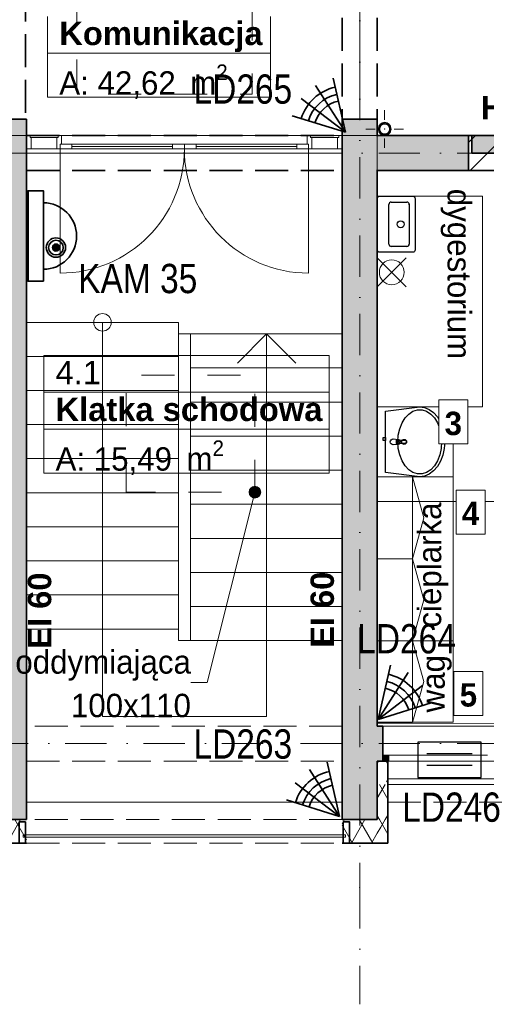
# Model space of a CAD drawing. Header units: millimetres. Extents: x -148444 to 51443, y -4810 to 453290.
# Tile 213 of 256: x 21650 to 25640, y 72098 to 80517. Entities that reach past the tile are written whole.
import ezdxf

# ---------------------------------------------------------------- set-up
doc = ezdxf.new("R2010")
doc.units = ezdxf.units.MM
for name, pattern in [('1', [8, 4, -4]), ('DASHDOTX2', [2, 1, -0.5, 0, -0.5]), ('Krawędzie ukryte', [3.912222, 2.822222, -1.09]), ('Kropki i Kreski', [6.702778, 3.527778, -1.763889, 0, -1.411111]), ('Przerywana', [5.644444, 2.822222, -2.822222]), ('thk_line_type', [945, 540, -405]), ('Wipeout_Contour', [1000, 0, -1000])]:
    doc.linetypes.add(name, pattern=pattern)
for name, color, linetype, lineweight in [('!!! CCTV', 1, 'Continuous', 35), ('!!!SSWiN', 3, 'Continuous', 35), ('!!!SSWiN-opis', 6, 'DASHDOTX2', 18), ('\xa0♦El- odgrom', 30, '1', 35)]:
    doc.layers.add(name, color=color, linetype=linetype, lineweight=lineweight)
for name, color, linetype in [('!!! CCTV -opis', 1, 'Continuous'), ('- A - ocieplenie', 8, 'Continuous'), ('- strefy pomieszczeń', 8, 'Continuous'), ('2D - Ogólne', 8, 'Continuous'), ('2D - Rysunki i Obrazki', 8, 'Continuous'), ('ADT KD', 3, 'Continuous'), ('Drzwi Archicad', 8, 'Continuous'), ('Instalacje - Wod_Kan', 8, 'Continuous'), ('Konstrukcja - Belki', 8, 'Continuous'), ('Konstrukcja - Przegroda Strukt.', 8, 'Continuous'), ('Konstrukcja - Siatka mod', 8, 'Continuous'), ('Konstrukcja - Stropy', 8, 'Continuous'), ('Konstrukcja - Ściany działowe', 8, 'Continuous'), ('Konstrukcja - Ściany nośne wew..P', 8, 'Continuous'), ('Konstrukcja - Ściany zewnętrzne', 8, 'Continuous'), ('Okna Archicada', 8, 'Continuous'), ('Opisy - Etykiety', 8, 'Continuous'), ('Opisy - Tekst', 8, 'Continuous'), ('Wnętrze - Wyposażenie', 8, 'Continuous')]:
    doc.layers.add(name, color=color, linetype=linetype)
doc.styles.add('GENERATED_STYLE_1', font='ARIALN.TTF')
doc.styles.get("Standard").update_dxf_attribs({"font": 'arial.ttf'})
doc.styles.add('STYL_AUTOMATYCZNY_1', font='arial.ttf')
doc.styles.add('STYL_AUTOMATYCZNY_11', font='txt')
doc.styles.add('STYL_AUTOMATYCZNY_2', font='arial.ttf')
doc.styles.add('STYL_AUTOMATYCZNY_5', font='txt')
doc.styles.add('STYL_AUTOMATYCZNY_6', font='txt')
doc.styles.add('STYL_AUTOMATYCZNY_7', font='txt')
doc.styles.add('STYL_AUTOMATYCZNY_8', font='txt')
doc.styles.add('STYL_AUTOMATYCZNY_9', font='txt')
pattern_1 = [(60, (-220940.59, 363284.62), (-129.90381, 75), []), (120, (-220940.59, 363284.62), (129.90381, 75), [])]

# ---------------------------------------------------------------- blocks, each defined once
blk = doc.blocks.new('Czujka_PIR+AM')
for q in [(82.3, 47.5), (93.6, 16.5), (82.3, -47.5), (93.6, -16.5)]:
    blk.add_line((0, 0), q)
for radius in [79, 54.6, 66.3]:
    blk.add_arc((0, 0), radius, 330, 30)
blk.add_attdef('ADRES', (135.7, -10.4), '', height=22.5)
blk = doc.blocks.new('Kamera Kopułowa')
h = blk.add_hatch(color=1)
edge = h.paths.add_edge_path()
edge.add_arc((2.887, -2.378), 0.301, 0, 360)
at = {"color": 1}
blk.add_lwpolyline([(0, -1.308), (7.742, -1.308), (7.742, 0), (0, 0)], close=True, dxfattribs=at)
for radius in [0.827, 0.631, 0.301]:
    blk.add_circle((2.887, -2.378), radius, dxfattribs=at)
blk.add_arc((3.871, -1.308), 2.842, 180, 0, dxfattribs=at)
blk = doc.blocks.new('sswin')
at = {"layer": 'ADT KD', "color": 3}
for p, q in [((542.7, 300.5), (0, 300.5)), ((0, 300.5), (0, 0)), ((542.7, 0), (542.7, 300.5)), ((465, 200.4), (77.7, 200.4)), ((465, 100.2), (77.7, 100.2)), ((0, 0), (542.7, 0))]:
    blk.add_line(p, q, dxfattribs=at)

msp = doc.modelspace()

# ---------------------------------------------------------------- hatches: boundary and pattern name
at = {"layer": '- A - ocieplenie', "linetype": 'Continuous', "lineweight": 13}
h = msp.add_hatch(dxfattribs=at)
h.set_pattern_fill('Izolacja_miękka_0006', color=8, style=0, pattern_type=2)
h.set_pattern_definition(pattern_1)
h.paths.add_polyline_path([(24798, 74176.9), (24708, 74176.9), (24798, 73976.9)])
h = msp.add_hatch(dxfattribs=at)
h.set_pattern_fill('Izolacja_miękka_0006', color=8, style=0, pattern_type=2)
h.set_pattern_definition(pattern_1)
h.paths.add_polyline_path([(24798, 74176.9), (24708, 74176.9), (24798, 74026.9)])
h = msp.add_hatch(dxfattribs=at)
h.set_pattern_fill('Izolacja_miękka_0006', color=8, style=0, pattern_type=2)
h.set_pattern_definition(pattern_1)
h.paths.add_polyline_path([(24798, 73676.8), (24798, 73976.9), (24708, 73976.9), (24708, 73676.8)])
h = msp.add_hatch(dxfattribs=at)
h.set_pattern_fill('Izolacja_miękka_0006', color=8, style=0, pattern_type=2)
h.set_pattern_definition(pattern_1)
h.paths.add_polyline_path([(21407.2, 73476.8), (21708, 73476.8), (21708, 73676.8), (21408, 73676.8)])
h = msp.add_hatch(dxfattribs=at)
h.set_pattern_fill('Izolacja_miękka_0006', color=8, style=0, pattern_type=2)
h.set_pattern_definition(pattern_1)
h.paths.add_polyline_path([(24708, 73676.8), (24408, 73676.8), (24408, 73476.8), (24708, 73476.8)])
h = msp.add_hatch(dxfattribs=at)
h.set_pattern_fill('Izolacja_miękka_0006', color=8, style=0, pattern_type=2)
h.set_pattern_definition(pattern_1)
h.paths.add_polyline_path([(24798, 73676.8), (24708, 73676.8), (24798, 73476.8)])
h = msp.add_hatch(dxfattribs=at)
h.set_pattern_fill('Izolacja_miękka_0006', color=8, style=0, pattern_type=2)
h.set_pattern_definition(pattern_1)
h.paths.add_polyline_path([(24708, 73676.8), (24708, 73476.8), (24798, 73476.8)])
at = {"linetype": 'Continuous', "lineweight": 25}
msp.add_hatch(color=8, dxfattribs=at).paths.add_polyline_path([(25518, 79526.9), (25518, 79376.9), (26318, 79376.9), (26318, 79526.9)])
at = {"layer": 'Instalacje - Wod_Kan', "linetype": 'Continuous', "lineweight": 13}
h = msp.add_hatch(color=8, dxfattribs=at)
h.paths.add_polyline_path([(24771, 79636.9, 0.414214), (24716, 79581.9, 0.414214), (24771, 79526.9, 0.414214), (24826, 79581.9, 0.414214)])
h.paths.add_polyline_path([(24771, 79536.9, -1), (24771, 79626.9, -1)], flags=0)
at = {"layer": 'Konstrukcja - Ściany działowe', "linetype": 'Continuous', "lineweight": 13}
for points in [[(21708, 79346.9), (21708, 79526.9), (20168, 79526.9), (20168, 79346.9)], [(25488, 79226.9), (25488, 79526.9), (24701.4, 79526.9), (24701.4, 79226.9)]]:
    msp.add_hatch(color=8, dxfattribs=at).paths.add_polyline_path(points)
h = msp.add_hatch(dxfattribs=at)
h.set_pattern_fill('Bloczki_ceramiczne_0006', color=8, style=0, pattern_type=2)
h.set_pattern_definition([(45, (-220940.59, 363284.62), (-127.27922, 127.27922), [])])
h.paths.add_polyline_path([(25488, 79526.9), (25488, 79226.9), (26358, 79226.9), (26358, 79526.9)])
at = {"layer": 'Konstrukcja - Ściany nośne wew..P', "linetype": 'Continuous', "lineweight": 13}
for points in [[(21408, 79666.9), (21408, 79526.9), (21708, 79526.9), (21708, 79666.9)], [(24408, 79666.9), (24408, 79526.9), (24708, 79526.9), (24708, 79666.9)], [(24408, 79226.9), (24708, 79226.9), (24708, 79526.9), (24408, 79526.9)], [(21708, 74476.9), (21708, 79346.9), (21408, 79346.9), (21408, 74476.9)], [(24708, 74476.9), (24708, 79226.9), (24408, 79226.9), (24408, 74476.9)], [(21408, 74176.9), (21708, 74176.9), (21408, 74476.9)], [(21708, 74476.9), (21408, 74476.9), (21708, 74176.9)], [(21408, 74176.9), (21408, 73676.8), (21708, 73676.8), (21708, 74176.9)], [(24408, 74176.9), (24408, 73676.8), (24708, 73676.8), (24708, 74176.9)]]:
    msp.add_hatch(color=8, dxfattribs=at).paths.add_polyline_path(points)
at = {"layer": 'Konstrukcja - Ściany zewnętrzne', "linetype": 'Continuous', "lineweight": 13}
for points in [[(24408, 74476.9), (24408, 74176.9), (24708, 74476.9)], [(24708, 74476.9), (24408, 74176.9), (24708, 74176.9)], [(24708, 74476.9), (24708, 74176.9), (24755.5, 74176.9), (24755.5, 74476.9)]]:
    msp.add_hatch(color=8, dxfattribs=at).paths.add_polyline_path(points)
at = {"layer": 'Okna Archicada', "linetype": 'Continuous', "lineweight": 13}
msp.add_hatch(color=8, dxfattribs=at).paths.add_polyline_path([(24755.5, 74176.9), (24805.5, 74176.9), (24805.5, 74226.9), (24755.5, 74226.9)])
at = {"layer": 'Opisy - Etykiety', "linetype": 'Continuous', "lineweight": 13}
msp.add_hatch(color=8, dxfattribs=at).paths.add_polyline_path([(23611.4, 76476.9), (23615.2, 76457.7), (23626, 76441.5), (23642.3, 76430.7), (23661.4, 76426.9), (23680.5, 76430.7), (23696.7, 76441.5), (23707.6, 76457.7), (23711.4, 76476.9), (23707.6, 76496), (23696.7, 76512.2), (23680.5, 76523.1), (23661.4, 76526.9), (23642.3, 76523.1), (23626, 76512.2), (23615.2, 76496)])

# ---------------------------------------------------------------- linework, layer by layer
at = {"layer": '- A - ocieplenie', "color": 8, "linetype": 'Continuous', "lineweight": 35, "ltscale": 100}
for p, q in [((24798, 74176.9), (24798, 74126.9)), ((24798, 74026.9), (24798, 74176.9)), ((24798, 74026.9), (24798, 74176.9)), ((24798, 74126.9), (24798, 73976.9))]:
    msp.add_line(p, q, dxfattribs=at)
at = {"layer": '- A - ocieplenie', "color": 8, "linetype": 'Continuous', "lineweight": 35, "ltscale": 100, "flags": 128}
for points in [[(24798, 74176.9), (24708, 74176.9)], [(24708, 74176.9), (24798, 74176.9)], [(24708, 73976.9), (24708, 73676.8)], [(24798, 73676.8), (24798, 73976.9)], [(21708, 73676.8), (21408, 73676.8)], [(24708, 73676.8), (24408, 73676.8)], [(24798, 73476.8), (24798, 73676.8)], [(21317.2, 73476.8), (21708, 73476.8)], [(24408, 73476.8), (24798, 73476.8)]]:
    msp.add_lwpolyline(points, dxfattribs=at)
at = {"layer": '- A - ocieplenie', "color": 8, "linetype": 'Krawędzie ukryte', "lineweight": 20, "ltscale": 100, "flags": 128}
for points in [[(36398, 74176.9), (24798, 74176.9)], [(36598, 74026.9), (24798, 74026.9)], [(24798, 74026.9), (24798, 73826.9)], [(24798, 74026.9), (36398, 74026.9)], [(24798, 73826.9), (36598, 73826.9)], [(24408, 73676.8), (21708, 73676.8)], [(21708, 73476.8), (24408, 73476.8)]]:
    msp.add_lwpolyline(points, dxfattribs=at)
at = {"layer": '- strefy pomieszczeń', "color": 8, "linetype": 'Continuous', "lineweight": 13, "ltscale": 100}
for p, q in [((21888.4, 80231), (21888.4, 80545.3)), ((23795.6, 80545.3), (23795.6, 80231)), ((23795.6, 80231), (21888.4, 80231)), ((21888.4, 80231), (23795.6, 80231)), ((21888.4, 79854.5), (21888.4, 80231)), ((23795.6, 80231), (23795.6, 79854.5)), ((23795.6, 79854.5), (21888.4, 79854.5)), ((21856.3, 77644.9), (24296.9, 77644.9)), ((21856.3, 77330.6), (21856.3, 77644.9)), ((24296.9, 77644.9), (24296.9, 77330.6)), ((24296.9, 77330.6), (21856.3, 77330.6)), ((21856.3, 77330.6), (24296.9, 77330.6)), ((21856.3, 77016.3), (21856.3, 77330.6)), ((24296.9, 77330.6), (24296.9, 77016.3)), ((24296.9, 77016.3), (21856.3, 77016.3)), ((21856.3, 77016.3), (24296.9, 77016.3)), ((21856.3, 76639.9), (21856.3, 77016.3)), ((24296.9, 77016.3), (24296.9, 76639.9)), ((24296.9, 76639.9), (21856.3, 76639.9))]:
    msp.add_line(p, q, dxfattribs=at)
at = {"color": 8, "linetype": 'Continuous', "lineweight": 18, "ltscale": 100}
for p, q in [((23008, 77928.9), (21708, 77928.9)), ((21708, 77928.9), (21708, 77637.5)), ((22358, 77928.9), (22358, 77637.5)), ((23008, 77637.5), (23008, 77928.9)), ((24411.7, 77830), (23111.7, 77830)), ((23111.7, 77830), (23111.7, 77538.7)), ((23511.7, 77580), (23761.7, 77830)), ((23761.7, 77538.7), (23761.7, 77830)), ((23761.7, 77830), (24011.7, 77580)), ((24411.7, 77538.7), (24411.7, 77830)), ((21708, 77637.5), (23008, 77637.5)), ((23008, 77637.5), (21708, 77637.5)), ((21708, 77637.5), (21708, 77346.2)), ((22358, 77637.5), (22358, 75306.8)), ((23008, 77346.2), (23008, 77637.5)), ((24411.7, 77538.7), (23111.7, 77538.7)), ((23111.7, 77538.7), (23111.7, 77247.3)), ((23111.7, 77538.7), (24411.7, 77538.7)), ((23761.7, 75208), (23761.7, 77538.7)), ((24411.7, 77247.3), (24411.7, 77538.7)), ((21708, 77346.2), (23008, 77346.2)), ((23008, 77346.2), (21708, 77346.2)), ((21708, 77346.2), (21708, 77054.8)), ((23008, 77054.8), (23008, 77346.2)), ((24411.7, 77247.3), (23111.7, 77247.3)), ((23111.7, 77247.3), (23111.7, 76956)), ((23111.7, 77247.3), (24411.7, 77247.3)), ((24411.7, 76956), (24411.7, 77247.3)), ((21708, 77054.8), (23008, 77054.8)), ((23008, 77054.8), (21708, 77054.8)), ((21708, 77054.8), (21708, 76763.5)), ((23008, 76763.5), (23008, 77054.8)), ((24411.7, 76956), (23111.7, 76956)), ((23111.7, 76956), (23111.7, 76664.7)), ((23111.7, 76956), (24411.7, 76956)), ((24411.7, 76664.7), (24411.7, 76956)), ((21708, 76763.5), (23008, 76763.5)), ((23008, 76763.5), (21708, 76763.5)), ((21708, 76763.5), (21708, 76472.2)), ((23008, 76472.2), (23008, 76763.5)), ((24411.7, 76664.7), (23111.7, 76664.7)), ((23111.7, 76664.7), (23111.7, 76373.3)), ((23111.7, 76664.7), (24411.7, 76664.7)), ((24411.7, 76373.3), (24411.7, 76664.7)), ((21708, 76472.2), (23008, 76472.2)), ((23008, 76472.2), (21708, 76472.2)), ((21708, 76472.2), (21708, 76180.8)), ((23008, 76180.8), (23008, 76472.2)), ((24411.7, 76373.3), (23111.7, 76373.3)), ((23111.7, 76373.3), (23111.7, 76082)), ((23111.7, 76373.3), (24411.7, 76373.3)), ((24411.7, 76082), (24411.7, 76373.3)), ((21708, 76180.8), (23008, 76180.8)), ((23008, 76180.8), (21708, 76180.8)), ((21708, 76180.8), (21708, 75889.5)), ((23008, 75889.5), (23008, 76180.8)), ((24411.7, 76082), (23111.7, 76082)), ((23111.7, 76082), (23111.7, 75790.6)), ((23111.7, 76082), (24411.7, 76082)), ((24411.7, 75790.6), (24411.7, 76082)), ((21708, 75889.5), (23008, 75889.5)), ((23008, 75889.5), (21708, 75889.5)), ((21708, 75889.5), (21708, 75598.1)), ((23008, 75598.1), (23008, 75889.5)), ((24411.7, 75790.6), (23111.7, 75790.6)), ((23111.7, 75790.6), (23111.7, 75499.3)), ((23111.7, 75790.6), (24411.7, 75790.6)), ((24411.7, 75499.3), (24411.7, 75790.6)), ((21708, 75598.1), (23008, 75598.1)), ((23008, 75598.1), (21708, 75598.1)), ((21708, 75598.1), (21708, 75306.8)), ((23008, 75306.8), (23008, 75598.1)), ((24411.7, 75499.3), (23111.7, 75499.3)), ((23111.7, 75499.3), (23111.7, 75208)), ((23111.7, 75499.3), (24411.7, 75499.3)), ((24411.7, 75208), (24411.7, 75499.3)), ((21708, 75306.8), (23008, 75306.8)), ((23008, 75306.8), (21708, 75306.8)), ((21708, 75306.8), (21708, 75285.9)), ((21708, 75285.9), (21708, 73826.8)), ((22358, 75306.8), (22358, 74558)), ((23008, 75208), (23008, 75306.8)), ((23111.7, 75208), (23008, 75208)), ((24411.7, 75208), (23111.7, 75208)), ((23111.7, 75208), (24411.7, 75208)), ((23761.7, 74558), (23761.7, 75208)), ((24411.7, 73826.8), (24411.7, 75208)), ((22358, 74558), (23761.7, 74558)), ((21708, 73826.8), (24411.7, 73826.8))]:
    msp.add_line(p, q, dxfattribs=at)
at = {"color": 8, "linetype": 'Continuous', "lineweight": 35, "ltscale": 100, "flags": 128}
for points in [[(26358, 79526.9), (25488, 79526.9)], [(25488, 79226.9), (26358, 79226.9)]]:
    msp.add_lwpolyline(points, dxfattribs=at)
msp.add_lwpolyline([(25518, 79526.9), (25518, 79376.9), (26318, 79376.9), (26318, 79526.9)], close=True, dxfattribs=at)
at = {"color": 8, "linetype": 'Przerywana', "lineweight": 13, "ltscale": 100, "flags": 128}
msp.add_lwpolyline([(22561.4, 76476.9), (22561.4, 77476.9), (23661.4, 77476.9), (23661.4, 76476.9)], close=True, dxfattribs=at)
at = {"color": 8, "linetype": 'Continuous', "lineweight": 18, "ltscale": 100}
for start, end in [(0, 180), (180, 0)]:
    msp.add_arc((22358, 77928.9), 75, start, end, dxfattribs=at)
at = {"layer": '2D - Ogólne', "color": 8, "linetype": 'Continuous', "lineweight": 20, "ltscale": 100}
msp.add_line((24708, 76397.8), (30538, 76397.8), dxfattribs=at)
at = {"layer": '2D - Ogólne', "color": 8, "linetype": 'Przerywana', "lineweight": 13, "ltscale": 100, "flags": 128}
msp.add_lwpolyline([(22139.2, 81379.3), (23639.2, 81379.3), (23639.2, 79879.3), (22139.2, 79879.3)], close=True, dxfattribs=at)
at = {"layer": '2D - Rysunki i Obrazki', "color": 8, "linetype": 'Continuous', "lineweight": 0, "ltscale": 100}
for p, q in [((24956.1, 78480.9), (24708, 78232.8)), ((24708, 78480.9), (24956.1, 78232.8))]:
    msp.add_line(p, q, dxfattribs=at)
at = {"layer": '2D - Rysunki i Obrazki', "color": 8, "linetype": 'Continuous', "lineweight": 13, "ltscale": 100}
for p, q in [((25008, 76606.9), (25008, 75906.9)), ((25008, 75906.9), (25008, 75206.9)), ((25008, 75206.9), (25008, 74506.9))]:
    msp.add_line(p, q, dxfattribs=at)
at = {"layer": '2D - Rysunki i Obrazki', "color": 8, "linetype": 'Continuous', "lineweight": 13, "ltscale": 100, "flags": 128}
for points in [[(25608, 77206.9), (25608, 79006.9), (24708, 79006.9), (24708, 77206.9)], [(25358, 77206.9), (25358, 76606.9), (24708, 76606.9), (24708, 77206.9)], [(25358, 76606.9), (25358, 75206.9), (24708, 75206.9), (24708, 76606.9)], [(25358, 74510.2), (25358, 75206.9), (24708, 75206.9), (24708, 74510.2)]]:
    msp.add_lwpolyline(points, close=True, dxfattribs=at)
at = {"layer": '2D - Rysunki i Obrazki', "color": 8, "linetype": 'thk_line_type', "lineweight": 13, "ltscale": 100, "flags": 128}
for points in [[(24708, 75906.9), (25008, 75906.9), (25106, 76256.9), (25008, 76606.9), (24708, 76606.9)], [(24708, 75206.9), (25008, 75206.9), (25106, 75556.9), (25008, 75906.9), (24708, 75906.9)], [(24708, 74506.9), (25008, 74506.9), (25106, 74856.9), (25008, 75206.9), (24708, 75206.9)]]:
    msp.add_lwpolyline(points, close=True, dxfattribs=at)
at = {"layer": '2D - Rysunki i Obrazki', "color": 8, "linetype": 'Continuous', "lineweight": 0, "ltscale": 100}
msp.add_circle((24832, 78356.9), 106.3, dxfattribs=at)
at = {"layer": 'Drzwi Archicad', "color": 8, "linetype": 'Continuous', "lineweight": 13, "ltscale": 100}
for p, q in [((21738, 79526.9), (21708, 79526.9)), ((21708, 79526.9), (21708, 79411.9)), ((21738, 79508.9), (21738, 79526.9)), ((21748, 79508.9), (21738, 79508.9)), ((21748, 79411.9), (21748, 79508.9)), ((21748, 79508.9), (21968, 79508.9)), ((21978, 79508.9), (21968, 79508.9)), ((21968, 79508.9), (21968, 79411.9)), ((21978, 79526.9), (21978, 79508.9)), ((22008, 79526.9), (21978, 79526.9)), ((22008, 79451.9), (22008, 79526.9)), ((24108, 79526.9), (24108, 79451.9)), ((24138, 79526.9), (24108, 79526.9)), ((24138, 79508.9), (24138, 79526.9)), ((24148, 79508.9), (24138, 79508.9)), ((24148, 79411.9), (24148, 79508.9)), ((24368, 79508.9), (24148, 79508.9)), ((24378, 79508.9), (24368, 79508.9)), ((24368, 79508.9), (24368, 79411.9)), ((24408, 79526.9), (24378, 79526.9)), ((24378, 79526.9), (24378, 79508.9)), ((24408, 79411.9), (24408, 79526.9)), ((21708, 79411.9), (21748, 79411.9)), ((21748, 79411.9), (21968, 79411.9)), ((21968, 79411.9), (21996, 79411.9)), ((21996, 79411.9), (21996, 79451.9)), ((21996, 79451.9), (22008, 79451.9)), ((21996, 79451.9), (22096, 79451.9)), ((21996, 79411.9), (21996, 79451.9)), ((21996, 79411.9), (21996, 78349.9)), ((22096, 79411.9), (21996, 79411.9)), ((22096, 79451.9), (22096, 79411.9)), ((22958, 79431.9), (22096, 79431.9)), ((22958, 79411.9), (22958, 79451.9)), ((22958, 79451.9), (23058, 79451.9)), ((23058, 79411.9), (22958, 79411.9)), ((23058, 79451.9), (23058, 79411.9)), ((23158, 79451.9), (23058, 79451.9)), ((23058, 79451.9), (23058, 79411.9)), ((23058, 79411.9), (23158, 79411.9)), ((23158, 79411.9), (23158, 79451.9)), ((23158, 79431.9), (24020, 79431.9)), ((24120, 79451.9), (24020, 79451.9)), ((24020, 79451.9), (24020, 79411.9)), ((24020, 79411.9), (24120, 79411.9)), ((24108, 79451.9), (24120, 79451.9)), ((24120, 79451.9), (24120, 79411.9)), ((24120, 79411.9), (24120, 79451.9)), ((24120, 79411.9), (24120, 78349.9)), ((24120, 79411.9), (24148, 79411.9)), ((24148, 79411.9), (24368, 79411.9)), ((24368, 79411.9), (24408, 79411.9))]:
    msp.add_line(p, q, dxfattribs=at)
at = {"layer": 'Drzwi Archicad', "color": 8, "linetype": 'Continuous', "lineweight": 35, "ltscale": 100}
for p, q in [((21708, 79526.9), (21708, 79411.9)), ((21708, 79526.9), (21708, 79411.9)), ((24408, 79526.9), (24408, 79411.9)), ((24408, 79526.9), (24408, 79411.9)), ((21708, 79411.9), (21708, 79226.9)), ((24408, 79411.9), (24408, 79226.9))]:
    msp.add_line(p, q, dxfattribs=at)
at = {"layer": 'Drzwi Archicad', "color": 8, "linetype": 'Continuous', "lineweight": 13, "ltscale": 100, "flags": 128}
for points in [[(21978, 79526.9), (21738, 79526.9), (21738, 79508.9), (21978, 79508.9)], [(21748, 79411.9), (21968, 79411.9), (21968, 79508.9), (21748, 79508.9)], [(24138, 79526.9), (24378, 79526.9), (24378, 79508.9), (24138, 79508.9)], [(24148, 79508.9), (24368, 79508.9), (24368, 79411.9), (24148, 79411.9)], [(22958, 79431.9), (22096, 79431.9), (22096, 79451.9), (22958, 79451.9)], [(22958, 79411.9), (22096, 79411.9), (22096, 79431.9), (22958, 79431.9)], [(23158, 79431.9), (24020, 79431.9), (24020, 79451.9), (23158, 79451.9)], [(23158, 79411.9), (24020, 79411.9), (24020, 79431.9), (23158, 79431.9)]]:
    msp.add_lwpolyline(points, close=True, dxfattribs=at)
at = {"layer": 'Drzwi Archicad', "color": 8, "linetype": 'Continuous', "lineweight": 13, "ltscale": 100}
for centre, start, end in [((21996, 79411.9), 270, 0), ((24120, 79411.9), 180, 270)]:
    msp.add_arc(centre, 1062, start, end, dxfattribs=at)
at = {"layer": 'Instalacje - Wod_Kan', "color": 8, "linetype": 'Continuous', "lineweight": 0, "ltscale": 100}
for p, q in [((24771, 79661.9), (24771, 79741.9)), ((24691, 79581.9), (24611, 79581.9)), ((24851, 79581.9), (24931, 79581.9)), ((24771, 79501.9), (24771, 79421.9))]:
    msp.add_line(p, q, dxfattribs=at)
at = {"layer": 'Instalacje - Wod_Kan', "color": 8, "linetype": 'Continuous', "lineweight": 25, "ltscale": 100, "flags": 128}
msp.add_lwpolyline([(24771, 79636.9, 0.414214), (24716, 79581.9, 0.414214), (24771, 79526.9, 0.414214), (24826, 79581.9, 0.414214)], format="xyb", close=True, dxfattribs=at)
at = {"layer": 'Instalacje - Wod_Kan', "color": 8, "linetype": 'Continuous', "lineweight": 35, "ltscale": 100, "flags": 128}
msp.add_lwpolyline([(24771, 79536.9, -1), (24771, 79626.9, -1)], format="xyb", close=True, dxfattribs=at)
at = {"layer": 'Instalacje - Wod_Kan', "color": 8, "linetype": 'Continuous', "lineweight": 0, "ltscale": 100}
msp.add_point((24771, 79581.9), dxfattribs=at)
at = {"layer": 'Konstrukcja - Belki', "color": 8, "linetype": 'Krawędzie ukryte', "lineweight": 35, "ltscale": 100}
for p, q in [((24408, 81706.9), (24408, 79667.5)), ((24708, 81706.9), (24708, 79667.5)), ((21699.8, 81566.9), (21699.8, 79667.5)), ((21399.8, 79667.5), (21699.8, 79667.5)), ((24408, 79667.5), (24708, 79667.5)), ((21707.8, 79526.9), (24407.8, 79526.9)), ((21707.8, 79226.9), (21707.8, 79526.9)), ((24407.8, 79226.9), (24407.8, 79526.9)), ((21707.8, 79226.9), (24407.8, 79226.9))]:
    msp.add_line(p, q, dxfattribs=at)
at = {"layer": 'Konstrukcja - Belki', "color": 8, "linetype": 'Kropki i Kreski', "lineweight": 13, "ltscale": 100}
for p, q in [((24558, 81706.9), (24558, 79667.5)), ((21707.8, 79376.9), (24407.8, 79376.9))]:
    msp.add_line(p, q, dxfattribs=at)
at = {"layer": 'Konstrukcja - Przegroda Strukt.', "color": 8, "linetype": 'Continuous', "lineweight": 35, "ltscale": 100, "flags": 128}
for points in [[(21698.1, 73476.8), (21644.1, 73476.8), (21644.1, 73656.8), (21698.1, 73656.8)], [(24471.3, 73476.8), (24417.3, 73476.8), (24417.3, 73656.8), (24471.3, 73656.8)]]:
    msp.add_lwpolyline(points, close=True, dxfattribs=at)
at = {"layer": 'Konstrukcja - Przegroda Strukt.', "color": 8, "linetype": 'Continuous', "lineweight": 13, "ltscale": 100, "flags": 128}
msp.add_lwpolyline([(21678.1, 73526.8), (21678.1, 73546.8), (24437.3, 73546.8), (24437.3, 73526.8)], close=True, dxfattribs=at)
at = {"layer": 'Konstrukcja - Siatka mod', "color": 8, "linetype": 'Kropki i Kreski', "lineweight": 13, "ltscale": 100}
for p, q in [((24558, 90067.5), (24558, 73098)), ((7290.5, 79376.9), (36735, 79376.9)), ((7290.5, 74326.9), (36735, 74326.9)), ((24558, 73098), (24558, 72098))]:
    msp.add_line(p, q, dxfattribs=at)
msp.add_point((24558, 73098), dxfattribs=at)
msp.add_point((24558, 73098), dxfattribs=at)
at = {"layer": 'Konstrukcja - Stropy', "color": 8, "linetype": 'Continuous', "lineweight": 13, "ltscale": 100, "flags": 128}
for points in [[(21408, 79526.9), (24708, 79526.9), (24708, 74502.9), (36728, 74476.9), (36778, 86956.9), (9738, 86956.9), (9738, 74326.9), (21408, 74326.9)], [(21708, 77928.9), (23008, 77928.9), (23008, 77830), (24408, 77830), (24408, 79526.9), (21708, 79526.9)]]:
    msp.add_lwpolyline(points, close=True, dxfattribs=at)
at = {"layer": 'Konstrukcja - Ściany działowe', "color": 8, "linetype": 'Continuous', "lineweight": 35, "ltscale": 100}
msp.add_line((25488, 79526.9), (25488, 79226.9), dxfattribs=at)
at = {"layer": 'Konstrukcja - Ściany działowe', "color": 8, "linetype": 'Continuous', "lineweight": 35, "ltscale": 100, "flags": 128}
for points in [[(25488, 79526.9), (24701.4, 79526.9)], [(24701.4, 79226.9), (25488, 79226.9)]]:
    msp.add_lwpolyline(points, dxfattribs=at)
at = {"layer": 'Konstrukcja - Ściany nośne wew..P', "color": 8, "linetype": 'Continuous', "lineweight": 35, "ltscale": 100}
for p, q in [((21708, 79526.9), (21708, 79411.9)), ((24408, 79526.9), (24408, 79411.9)), ((21708, 79411.9), (21708, 79226.9)), ((24408, 79411.9), (24408, 79226.9))]:
    msp.add_line(p, q, dxfattribs=at)
at = {"layer": 'Konstrukcja - Ściany nośne wew..P', "color": 8, "linetype": 'Continuous', "lineweight": 35, "ltscale": 100, "flags": 128}
for points in [[(21408, 79666.9), (21708, 79666.9)], [(21708, 79526.9), (21708, 79666.9)], [(24408, 79666.9), (24408, 79526.9)], [(24408, 79666.9), (24708, 79666.9)], [(24708, 79526.9), (24708, 79666.9)], [(21708, 74176.9), (21708, 79346.9)], [(24408, 79226.9), (24408, 74476.9)], [(24708, 74476.9), (24708, 79226.9)], [(24408, 74176.9), (24408, 74476.9)], [(21708, 73676.8), (21708, 74176.9)], [(24408, 74176.9), (24408, 73676.8)], [(24708, 73676.8), (24708, 74176.9)], [(21408, 73676.8), (21708, 73676.8)], [(24408, 73676.8), (24708, 73676.8)]]:
    msp.add_lwpolyline(points, dxfattribs=at)
at = {"layer": 'Konstrukcja - Ściany zewnętrzne', "color": 8, "linetype": 'Continuous', "lineweight": 35, "ltscale": 100}
for p, q in [((24755.5, 74226.9), (24755.5, 74476.9)), ((24755.5, 74176.9), (24755.5, 74226.9))]:
    msp.add_line(p, q, dxfattribs=at)
at = {"layer": 'Konstrukcja - Ściany zewnętrzne', "color": 8, "linetype": 'Krawędzie ukryte', "lineweight": 20, "ltscale": 100, "flags": 128}
for points in [[(24408, 74476.9), (21708, 74476.9)], [(21708, 74476.9), (21708, 74176.9)], [(24408, 74176.9), (24408, 74476.9)], [(21708, 74176.9), (24408, 74176.9)]]:
    msp.add_lwpolyline(points, dxfattribs=at)
at = {"layer": 'Konstrukcja - Ściany zewnętrzne', "color": 8, "linetype": 'Continuous', "lineweight": 35, "ltscale": 100, "flags": 128}
for points in [[(24755.5, 74476.9), (24708, 74476.9)], [(24708, 74176.9), (24755.5, 74176.9)]]:
    msp.add_lwpolyline(points, dxfattribs=at)
at = {"layer": 'Okna Archicada', "color": 8, "linetype": 'Continuous', "lineweight": 13, "ltscale": 100}
for p, q in [((27535.5, 74476.9), (24755.5, 74476.9)), ((24805.5, 74226.9), (24755.5, 74226.9)), ((27535.5, 74176.9), (24755.5, 74176.9)), ((24755.5, 74176.9), (24805.5, 74176.9)), ((27493, 74176.9), (24798, 74176.9)), ((24805.5, 74176.9), (24805.5, 74226.9)), ((25650.5, 74226.9), (24805.5, 74226.9)), ((24805.5, 74176.9), (25650.5, 74176.9)), ((27493, 73976.9), (24798, 73976.9))]:
    msp.add_line(p, q, dxfattribs=at)
at = {"layer": 'Okna Archicada', "color": 8, "linetype": 'Continuous', "lineweight": 35, "ltscale": 100}
for p, q in [((24755.5, 74226.9), (24755.5, 74476.9)), ((24755.5, 74176.9), (24755.5, 74226.9)), ((24755.5, 74176.9), (24755.5, 74226.9)), ((24798, 74176.9), (24798, 74126.9)), ((24798, 74126.9), (24798, 73976.9))]:
    msp.add_line(p, q, dxfattribs=at)
at = {"layer": 'Opisy - Etykiety', "color": 8, "linetype": 'Continuous', "lineweight": 13, "ltscale": 100}
for p, q in [((23649.2, 76428.4), (23253.5, 74850.2)), ((23253.5, 74850.2), (23114.1, 74850.2))]:
    msp.add_line(p, q, dxfattribs=at)
msp.add_circle((23661.4, 76476.9), 50, dxfattribs=at)
at = {"layer": 'Wnętrze - Wyposażenie', "color": 8, "linetype": 'Continuous', "lineweight": 25, "ltscale": 100}
for p, q in [((24808, 78598.2), (24808, 78936.9)), ((24828, 78956.9), (24961.7, 78956.9)), ((24981.7, 78936.9), (24981.7, 78598.2)), ((24961.7, 78578.2), (24828, 78578.2)), ((24776.9, 77169.1), (25070.9, 77207.6)), ((25070.9, 77207.6), (25112.7, 77201.8)), ((25112.7, 77201.8), (25152.8, 77184.8)), ((24776.9, 76644.7), (24776.9, 77169.1)), ((24777.4, 77168.9), (24777.4, 77169.1)), ((24777.4, 77168.9), (24777.4, 77169.1)), ((24945.6, 77111.2), (24977.3, 77145)), ((24977.3, 77145), (25013.1, 77168.4)), ((25013.1, 77168.4), (25051.4, 77180.4)), ((25051.4, 77180.4), (25090.5, 77180.4)), ((25090.5, 77180.4), (25128.8, 77168.4)), ((25128.8, 77168.4), (25164.6, 77145)), ((25152.8, 77184.8), (25189.8, 77157)), ((25164.6, 77145), (25196.2, 77111.2)), ((25189.8, 77157), (25222.3, 77119.7)), ((25222.3, 77119.7), (25248.9, 77074.3)), ((24899.9, 77018.7), (24919.4, 77068.5)), ((24919.4, 77068.5), (24945.6, 77111.2)), ((25196.2, 77111.2), (25222.4, 77068.5)), ((25222.4, 77068.5), (25242, 77018.7)), ((25248.9, 77074.3), (25268.6, 77022.4)), ((24883.7, 76906.9), (24887.8, 76964)), ((24887.8, 76964), (24899.9, 77018.7)), ((25242, 77018.7), (25254.1, 76964)), ((25254.1, 76964), (25258.2, 76906.9)), ((25268.6, 77022.4), (25280.8, 76966.1)), ((25280.8, 76966.1), (25284.9, 76907.6)), ((24883.8, 76920.5), (24868.9, 76920.5)), ((24868.9, 76920.5), (24868.9, 76893.3)), ((24868.9, 76893.3), (24883.8, 76893.3)), ((24887.8, 76849.7), (24883.7, 76906.9)), ((25258.2, 76906.9), (25254.1, 76849.7)), ((25284.9, 76907.6), (25280.8, 76849.1)), ((24899.9, 76795), (24887.8, 76849.7)), ((24919.4, 76745.2), (24899.9, 76795)), ((25242, 76795), (25222.4, 76745.2)), ((25254.1, 76849.7), (25242, 76795)), ((25268.6, 76792.8), (25248.9, 76740.9)), ((25280.8, 76849.1), (25268.6, 76792.8)), ((24945.6, 76702.5), (24919.4, 76745.2)), ((24977.3, 76668.7), (24945.6, 76702.5)), ((25196.2, 76702.5), (25164.6, 76668.7)), ((25222.3, 76695.5), (25189.8, 76658.2)), ((25222.4, 76745.2), (25196.2, 76702.5)), ((25248.9, 76740.9), (25222.3, 76695.5)), ((25070.9, 76606.9), (24776.9, 76644.7)), ((24777.4, 76644.7), (24777.4, 76644.8)), ((24777.4, 76644.7), (24777.4, 76644.8)), ((25013.1, 76645.3), (24977.3, 76668.7)), ((25051.4, 76633.4), (25013.1, 76645.3)), ((25090.5, 76633.4), (25051.4, 76633.4)), ((25112.7, 76613.4), (25070.9, 76607.6)), ((25128.8, 76645.3), (25090.5, 76633.4)), ((25152.8, 76630.4), (25112.7, 76613.4)), ((25164.6, 76668.7), (25128.8, 76645.3)), ((25189.8, 76658.2), (25152.8, 76630.4))]:
    msp.add_line(p, q, dxfattribs=at)
at = {"layer": 'Wnętrze - Wyposażenie', "color": 8, "linetype": 'Continuous', "lineweight": 25, "ltscale": 100, "flags": 128}
for points in [[(25031.7, 78986.9), (25031.7, 78548.2, -0.414214), (25011.7, 78528.2), (24728, 78528.2, -0.414214), (24708, 78548.2), (24708, 78986.9, -0.414214), (24728, 79006.9), (25011.7, 79006.9, -0.414214)], [(24844, 76931.9), (24886, 76927.9, -0.12102), (24895.5, 76924.6), (24948.4, 76918, -0.882566), (24948.4, 76895.8), (24895.5, 76889.1, -0.12102), (24886, 76885.9), (24844, 76881.9, -1)]]:
    msp.add_lwpolyline(points, format="xyb", close=True, dxfattribs=at)
msp.add_lwpolyline([(24776.9, 76944.4), (24776.9, 76917.4), (24756.9, 76917.4), (24756.9, 76944.4)], close=True, dxfattribs=at)
at = {"layer": 'Wnętrze - Wyposażenie', "color": 8, "linetype": 'Continuous', "lineweight": 25, "ltscale": 100}
for centre, radius in [((24908, 78767.5), 30), ((24937.9, 76906.9), 21)]:
    msp.add_circle(centre, radius, dxfattribs=at)
for centre, radius, start, end in [((24828, 78936.9), 20, 90, 180), ((24961.7, 78936.9), 20, 0, 90), ((24828, 78598.2), 20, 180, 270), ((24961.7, 78598.2), 20, 270, 0), ((24883.8, 76906.9), 13.6, 270, 90), ((24884.1, 76906.9), 21.1, 302.77103, 57.22897)]:
    msp.add_arc(centre, radius, start, end, dxfattribs=at)
msp.add_point((24981.7, 78936.9), dxfattribs=at)

# ---------------------------------------------------------------- block references
at = {"layer": '!!! CCTV', "color": 6, "xscale": 100, "yscale": 100, "zscale": 100, "rotation": 90}
msp.add_blockref('Kamera Kopułowa', (21721.7, 78279.7), dxfattribs=at)
at = {"layer": '!!!SSWiN', "yscale": 5, "zscale": 5}
for p, xscale, rotation in [((24434.9, 79554.6), -4.999999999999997, 312.6917101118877), ((24716.3, 74534.6), 4.999999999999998, 47.30828988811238), ((24384.9, 73704.6), -4.999999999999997, 312.6917101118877)]:
    msp.add_blockref('Czujka_PIR+AM', p, dxfattribs=dict(at, xscale=xscale, rotation=rotation))
at = {"layer": '\xa0♦El- odgrom'}
msp.add_blockref('sswin', (25054.6, 74038.4), dxfattribs=at)

# ---------------------------------------------------------------- texts
at = {"layer": '!!! CCTV -opis', "linetype": 'Continuous', "insert": (22659.5, 78428.8), "char_height": 250, "attachment_point": 2, "style": 'GENERATED_STYLE_1'}
msp.add_mtext('\\fArial Narrow|b0|i0;\\A1;KAM 35', dxfattribs=at)
at = {"layer": '!!!SSWiN-opis', "linetype": 'Continuous', "char_height": 250, "width": 152.632, "attachment_point": 2, "line_spacing_factor": 0.7, "style": 'GENERATED_STYLE_1'}
for s, insert in [('\\fArial Narrow|b0|i0;\\A1;LD265', (23558, 80048.8)), ('\\fArial Narrow|b0|i0;\\A1;LD264', (24958, 75348.8)), ('\\fArial Narrow|b0|i0;\\A1;LD263', (23558, 74448.8)), ('\\fArial Narrow|b0|i0;\\A1;LD246', (25342.9, 73908.8))]:
    msp.add_mtext(s, dxfattribs=dict(at, insert=insert))
at = {"layer": '- strefy pomieszczeń', "color": 8, "linetype": 'Continuous', "lineweight": 13, "char_height": 200, "attachment_point": 1}
for s, insert, style in [('\\A1;{\\pql;\\pt0,100;\\fArial|b0|i0|c238|p0;\\W1.000000;4.2\\fArial|b0|i0|c238|p0;\\W1.000000;\\A1{\\H.66x;\\S^  ;}\\fArial|b0|i0|c238|p0;\\W1.000000;\\fArial|b0|i0|c238|p0;\\W1.000000;\\A1{\\H.66x;\\S^  ;}}', (21988.4, 80813.8), 'STYL_AUTOMATYCZNY_1'), ('\\A1;{\\pql;\\pt0,100;\\fArial|b1|i0|c238|p0;\\W1.000000;Komunikacja\\fArial|b1|i0|c238|p0;\\W1.000000;\\A1{\\H.66x;\\S^  ;}\\fArial|b1|i0|c238|p0;\\W1.000000;\\fArial|b1|i0|c238|p0;\\W1.000000;\\A1{\\H.66x;\\S^  ;}}', (21988.4, 80499.6), 'STYL_AUTOMATYCZNY_2'), ('\\A1;{\\pql;\\pt0,500;\\fGeneva CE|b0|i0|c0|p0;\\W1.000000;A: 42,62\\fGeneva CE|b0|i0|c0|p0;\\W1.000000;\\A1{\\H.66x;\\S^  ;}\\fGeneva CE|b0|i0|c0|p0;\\W1.000000; m\\fGeneva CE|b0|i0|c0|p0;\\W1.000000;\\A1{\\H.66x;\\S2^  ;}}', (21988.4, 80134.1), 'STYL_AUTOMATYCZNY_6'), ('\\A1;{\\pql;\\pt0,100;\\fArial|b0|i0|c238|p0;\\W1.000000;4.1\\fArial|b0|i0|c238|p0;\\W1.000000;\\A1{\\H.66x;\\S^  ;}\\fArial|b0|i0|c238|p0;\\W1.000000;\\fArial|b0|i0|c238|p0;\\W1.000000;\\A1{\\H.66x;\\S^  ;}}', (21956.3, 77599.2), 'STYL_AUTOMATYCZNY_1'), ('\\A1;{\\pql;\\pt0,100;\\fArial|b1|i0|c238|p0;\\W1.000000;Klatka schodowa\\fArial|b1|i0|c238|p0;\\W1.000000;\\A1{\\H.66x;\\S^  ;}\\fArial|b1|i0|c238|p0;\\W1.000000;\\fArial|b1|i0|c238|p0;\\W1.000000;\\A1{\\H.66x;\\S^  ;}}', (21956.3, 77284.9), 'STYL_AUTOMATYCZNY_2'), ('\\A1;{\\pql;\\pt0,500;\\fGeneva CE|b0|i0|c0|p0;\\W1.000000;A: 15,49\\fGeneva CE|b0|i0|c0|p0;\\W1.000000;\\A1{\\H.66x;\\S^  ;}\\fGeneva CE|b0|i0|c0|p0;\\W1.000000; m\\fGeneva CE|b0|i0|c0|p0;\\W1.000000;\\A1{\\H.66x;\\S2^  ;}}', (21956.3, 76919.4), 'STYL_AUTOMATYCZNY_6')]:
    msp.add_mtext(s, dxfattribs=dict(at, insert=insert, style=style))
at = {"layer": '2D - Rysunki i Obrazki', "color": 8, "linetype": 'Continuous', "lineweight": 13, "char_height": 200, "attachment_point": 8, "style": 'STYL_AUTOMATYCZNY_8'}
for s, insert, rotation in [('\\A1;{\\pqc;\\fF1|b0|i0|c0|p0;\\W1.000000;dygestorium}', (25249.1, 78342.9), 270), ('\\A1;{\\pqc;\\fF1|b0|i0|c0|p0;\\W1.000000;wag}', (25345.5, 74839.2), 90)]:
    msp.add_mtext(s, dxfattribs=dict(at, insert=insert, rotation=rotation))
at = {"layer": 'Opisy - Etykiety', "color": 8, "linetype": 'Continuous', "lineweight": 13, "insert": (23114.1, 74837.8), "char_height": 200.0066, "attachment_point": 6, "line_spacing_factor": 1.116141, "style": 'STYL_AUTOMATYCZNY_5'}
msp.add_mtext('\\A1;{\\pqr;\\fGeneva|b0|i0|c0|p0;\\W1.000000;Klapa oddymiająca\\P\\pqr;\\fGeneva|b0|i0|c0|p0;\\W1.000000;100x1\\fGeneva|b0|i0|c0|p0;\\W1.000000;1\\fGeneva|b0|i0|c0|p0;\\W1.000000;0}', dxfattribs=at)
at = {"layer": 'Opisy - Tekst', "color": 8, "linetype": 'Continuous', "lineweight": 35, "insert": (25595.4, 79865.2), "char_height": 200, "attachment_point": 1, "style": 'STYL_AUTOMATYCZNY_9'}
msp.add_mtext('\\A1;{\\pql;\\fGeneva CE|b1|i0|c0|p0;\\W1.000000;HP 25}', dxfattribs=at)
at = {"layer": 'Opisy - Tekst', "color": 8, "linetype": 'Continuous', "lineweight": 13, "char_height": 200, "attachment_point": 1, "rotation": 90, "style": 'STYL_AUTOMATYCZNY_7'}
for insert in [(21719.4, 75137.7), (24137.1, 75144.6)]:
    msp.add_mtext('\\A1;{\\pql;\\fHelvetica|b1|i0|c238|p0;\\W1.000000;EI 60}', dxfattribs=dict(at, insert=insert))

# ---------------------------------------------------------------- next in the draw order: wipeouts: each hides what was drawn before it
at = {"color": 8, "linetype": 'Wipeout_Contour', "lineweight": 0, "ltscale": 445158.956787}
msp.add_wipeout([(25233.5, 76889), (25482.5, 76889), (25482.5, 77265.5), (25233.5, 77265.5)], dxfattribs=at).dxf.layer = '2D - Rysunki i Obrazki'
at = {"color": 8, "linetype": 'Wipeout_Contour', "lineweight": 0, "ltscale": 442472.459979}
msp.add_wipeout([(25381.4, 76118.9), (25630.4, 76118.9), (25630.4, 76495.4), (25381.4, 76495.4)], dxfattribs=at).dxf.layer = '2D - Rysunki i Obrazki'
at = {"color": 8, "linetype": 'Wipeout_Contour', "lineweight": 0, "ltscale": 436633.173084}
msp.add_wipeout([(25362.7, 74567.9), (25611.8, 74567.9), (25611.8, 74944.3), (25362.7, 74944.3)], dxfattribs=at).dxf.layer = '2D - Rysunki i Obrazki'

# ---------------------------------------------------------------- next in the draw order: linework, layer by layer
at = {"layer": '2D - Rysunki i Obrazki', "color": 8, "linetype": 'Continuous', "lineweight": 13, "ltscale": 100}
for p, q in [((25482.5, 77265.5), (25233.5, 77265.5)), ((25233.5, 77265.5), (25233.5, 76889)), ((25482.5, 76889), (25482.5, 77265.5)), ((25233.5, 76889), (25482.5, 76889)), ((25630.4, 76495.4), (25381.4, 76495.4)), ((25381.4, 76495.4), (25381.4, 76118.9)), ((25630.4, 76118.9), (25630.4, 76495.4)), ((25381.4, 76118.9), (25630.4, 76118.9)), ((25611.8, 74944.3), (25362.7, 74944.3)), ((25362.7, 74944.3), (25362.7, 74567.9)), ((25611.8, 74567.9), (25611.8, 74944.3)), ((25362.7, 74567.9), (25611.8, 74567.9))]:
    msp.add_line(p, q, dxfattribs=at)

# ---------------------------------------------------------------- next in the draw order: texts
at = {"layer": '2D - Rysunki i Obrazki', "color": 8, "linetype": 'Continuous', "lineweight": 13, "char_height": 200, "attachment_point": 8, "style": 'STYL_AUTOMATYCZNY_11'}
for s, insert in [('\\A1;{\\pqc;\\fF1|b1|i0|c0|p0;\\W1.000000;3}', (25358, 76962)), ('\\A1;{\\pqc;\\fF1|b1|i0|c0|p0;\\W1.000000;4}', (25505.9, 76195.4)), ('\\A1;{\\pqc;\\fF1|b1|i0|c0|p0;\\W1.000000;5}', (25487.2, 74640.9))]:
    msp.add_mtext(s, dxfattribs=dict(at, insert=insert))
at = {"layer": '2D - Rysunki i Obrazki', "color": 8, "linetype": 'Continuous', "lineweight": 13, "insert": (25315, 75853.7), "char_height": 200, "attachment_point": 8, "rotation": 90, "style": 'STYL_AUTOMATYCZNY_8'}
msp.add_mtext('\\A1;{\\pqc;\\fF1|b0|i0|c0|p0;\\W1.000000;cieplarka}', dxfattribs=at)

doc.saveas('drawing.dxf')
